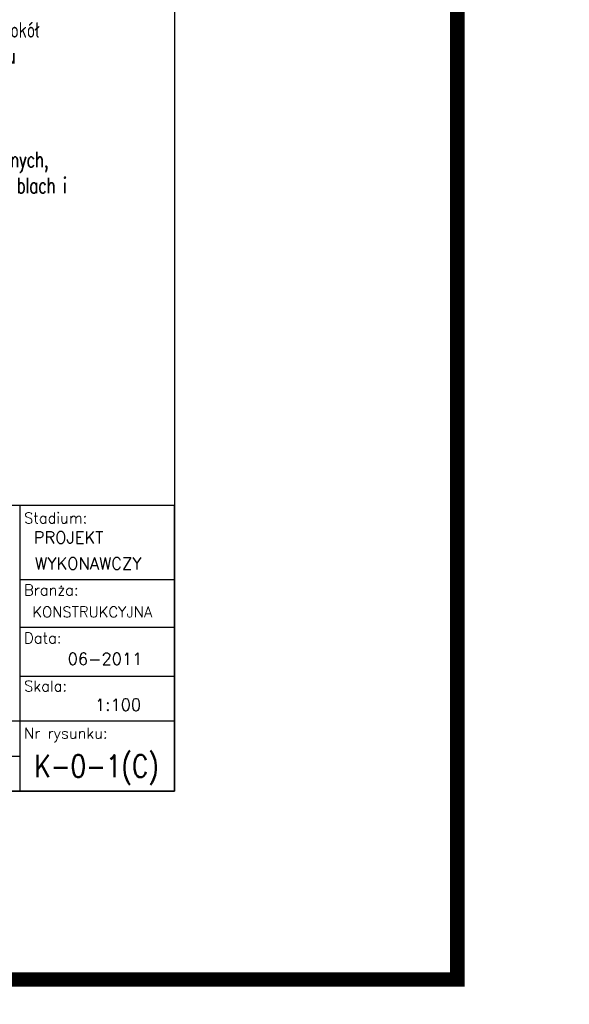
# Model space of a CAD drawing. Header units: millimetres. Extents: x -34919 to 306996, y -293018 to -145733.
# Tile 45 of 256: x 47989 to 56818, y -207121 to -191294. Entities that reach past the tile are written whole.
import ezdxf
from ezdxf.enums import TextEntityAlignment as Align

# ---------------------------------------------------------------- set-up
doc = ezdxf.new("R2010")
doc.units = ezdxf.units.MM
doc.header["$LTSCALE"] = 3
for name, color, linetype in [('Prz', 5, 'Continuous'), ('stezenia', 4, 'Continuous'), ('TABELA', 7, 'Continuous')]:
    doc.layers.add(name, color=color, linetype=linetype)
doc.layers.add('SIATKA', color=5, linetype='Continuous', lineweight=18)
doc.styles.add('NOVE3', font='romans.shx', dxfattribs={"width": 0.7})
doc.styles.add('ROMANS', font='romans.shx')

# ---------------------------------------------------------------- blocks, each defined once
blk = doc.blocks.new('A$C72E22663')
at = {"layer": 'Prz'}
blk.add_lwpolyline([(-1140, 0), (0, 0), (0, 459.3), (-1140, 459.3)], close=True, dxfattribs=at)
at = {"layer": 'TABELA', "color": 3}
for p, q in [((-248.8, 459.3), (-248.8, 0)), ((-248.8, 340.5), (0, 340.5)), ((-248.8, 263.9), (0, 263.9)), ((-248.8, 185), (0, 185)), ((-1140, 113.1), (-248.8, 113.1)), ((-248.8, 113.1), (0, 113.1))]:
    blk.add_line(p, q, dxfattribs=at)
at = {"layer": 'TABELA', "color": 2}
blk.add_line((-1140, 56.5), (-248.8, 56.5), dxfattribs=at)
at = {"layer": 'TABELA', "color": 4, "style": 'ROMANS'}
for s, p in [('Stadium:', (-241.7, 430.5)), ('Branża:', (-241.7, 314.7)), ('Data:', (-241.7, 237.6)), ('Skala:', (-241.7, 160.3)), ('Nr rysunku:', (-241.7, 84.5))]:
    blk.add_text(s, height=17.28, rotation=360, dxfattribs=at).set_placement(p)
at = {"layer": 'TABELA', "color": 2, "style": 'ROMANS'}
for s, height, p in [('PROJEKT', 19.2, (-226.3, 407.8)), ('WYKONAWCZY', 19.2, (-224.3, 366)), ('KONSTRUKCYJNA', 17.28, (-228.4, 288.2))]:
    blk.add_text(s, height=height, dxfattribs=at).set_placement(p, align=Align.MIDDLE_LEFT)

msp = doc.modelspace()

# ---------------------------------------------------------------- linework, layer by layer
at = {"layer": 'Prz'}
msp.add_lwpolyline([(50476.536, -148095.194), (50476.536, -203695.194), (-30723.464, -203695.194), (-30723.464, -148095.194)], close=True, dxfattribs=at)
at = {"layer": 'stezenia', "color": 2, "const_width": 232.388}
msp.add_lwpolyline([(-34803, -145901), (55020, -145901), (55020, -206724), (-34803, -206724)], close=True, dxfattribs=at)

# ---------------------------------------------------------------- block references
at = {"layer": 'SIATKA', "color": 42, "xscale": 10, "yscale": 10, "zscale": 10}
msp.add_blockref('A$C72E22663', (50476.536, -203695.194), dxfattribs=at)

# ---------------------------------------------------------------- texts
at = {"color": 20, "insert": (33837.901, -182331.101), "char_height": 300, "width": 16331.01415, "attachment_point": 1, "style": 'NOVE3'}
msp.add_mtext('{\\C1;Wytyczne montażowe\\P\\H0.83333x;\\C3;Podczas montażu należy bezwzględnie przestrzegać dopuszczalnych tolerancji z uwagi na ścisłe dopasowanie elementów amortyzujących ugięcia dźwigarów przekrycia auli.\\P\\H1.2x;\\C1;\\PZabezpieczenia antykorozyjne.\\C256;\\P\\H0.83333x;\\C3;Wszystkie elementy stalowe konstrukcji należy poddać ocynkowaniu ogniowemu.\\PKonstrukcje przeznaczone do cynkowania ogniowego powinny odpowiadać następującym warunkom:\\P\\pl900;^I1. Spoiny powinny być wykonane metodą półautomatyczną w osłonie gazów ochronnych. Nie zaleca się spawania elektrodą otuloną, ze względu na złą jakość powłoki cynkowej na spoinach.\\P^I2. Powierzchnia konstrukcji powinna być wolna od: zawalcowań, zgorzelin, odprysków po spawaniu, ostrych krawędzi, zanieczyszczeń farbami, olejami, emulsjami oraz innymi materiałami stosowanymi przy trasowaniu, znakowaniu, spawaniu, wierceniu itp. W przypadku spawania elektrodą należy dokładnie usunąć otulinę spawalniczą w celu zminimalizowania wad powłoki. Po ocynkowaniu uwydatnią się wady jakości powierzchni stali np. zawalcowania, rysy traserskie, zeszlifowania, pory, odpryski spawalnicze, wadliwe spoiny.\\P^I3. Elementy konstrukcyjne powinny posiadać odpowiednie otwory technologiczne do odpowietrzenia, swobodnego przepływu cynku zewnątrz i wewnątrz elementu oraz do podwieszenia (mogą być przyspawane uchwyty z blachy z otworami).\\P^I4. W przypadku powierzchni spawanych na zakładkę, spoina powinna być szczelna ze wszystkich stron (spawana na około), a nakładki szczelnie przylegać do konstrukcji. Przekroje skrzynkowe oraz powierzchnie nakładające się mogą powodować uszkodzenie konstrukcji - pękanie spoin.\\P^I5. Każdy element konstrukcyjny powinien składać się z jednego gatunku stali.\\P^I6. Konstrukcje nie powinny posiadać małych szczelin lub wnęk. Spoiny powinny być szczelne i zamknięte wokół elementu, ponieważ w przeciwnym przypadku mogą po cynkowaniu wylewać się z nich resztki topnika i kwasu pogarszając jakość powłoki (tzw. "krwawe wycieki").\\P^I7. Naddatek wymiarowy dla otworów pod śruby powinien wynosić 1 - 2 mm.\\PTermiczne oddziaływanie kąpieli cynkowej uwalnia w elementach naprężenia wewnętrzne, co może powodować odkształcenia. Szczególnie uwidacznia się to w elementach spawanych. Dotyczy to także dwuteowników spawanych, których odkształcenia po cynkowaniu mogą przekroczyć dopuszczalne normy, oraz nie usztywnionych arkuszy blach i otwartych kształtowników giętych.\\P\\C256;\\P\\pl0;\\H1.2x;\\C1;Malowanie konstrukcji.\\P\\H0.83333x;\\C3;Wszystkie elementy stalowe konstrukcji należy pomalować proszkowo na kolor RAL 9011}', dxfattribs=at)
at = {"layer": 'TABELA', "color": 2, "style": 'ROMANS'}
for s, p in [('06-2011', (48759.074, -201567.997)), ('1:100', (49198.432, -202305.219))]:
    msp.add_text(s, height=192, dxfattribs=at).set_placement(p, align=Align.MIDDLE_LEFT)
at = {"layer": 'TABELA', "color": 2, "style": 'ROMANS', "width": 0.8}
msp.add_text('K-0-1(C)', height=360, dxfattribs=at).set_placement((48227.084, -203291.769), align=Align.MIDDLE_LEFT)

doc.saveas('drawing.dxf')
